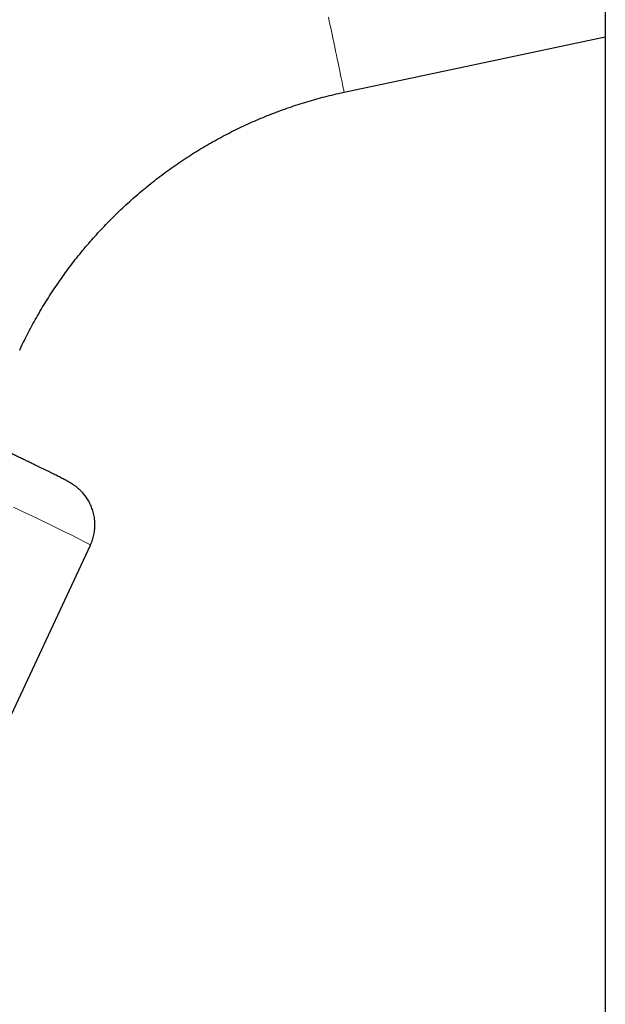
# Model space of a CAD drawing. Header units: millimetres. Extents: x 8 to 1010, y 12 to 2700.
# Tile 50 of 68: x 87 to 123, y 2452 to 2513. Entities that reach past the tile are written whole.
import ezdxf

# ---------------------------------------------------------------- set-up
doc = ezdxf.new("R2010")
doc.units = ezdxf.units.MM

msp = doc.modelspace()

# ---------------------------------------------------------------- linework, layer by layer
at = {"color": 7, "linetype": 'Continuous', "lineweight": 30}
for p, q in [((123.3, 2573.097), (123.3, 1784.837)), ((106.989, 2508.946), (123.3, 2512.413)), ((81.852, 2460.712), (91.149, 2480.65))]:
    msp.add_line(p, q, dxfattribs=at)
at = {"color": 8, "linetype": 'Continuous', "lineweight": 0, "flags": 128}
for points in [[(106.017, 2513.627), (106.087, 2513.291), (106.156, 2512.966), (106.222, 2512.652), (106.285, 2512.35), (106.346, 2512.059), (106.405, 2511.78), (106.46, 2511.514), (106.514, 2511.26), (106.564, 2511.018), (106.612, 2510.789), (106.657, 2510.573), (106.7, 2510.37), (106.739, 2510.179), (106.776, 2510.002), (106.81, 2509.839), (106.841, 2509.689), (106.869, 2509.552), (106.894, 2509.429), (106.916, 2509.32), (106.936, 2509.225), (106.952, 2509.144), (106.966, 2509.076), (106.976, 2509.023), (106.984, 2508.983), (106.988, 2508.958), (106.99, 2508.946), (106.989, 2508.946)], [(86.73, 2492.844), (86.736, 2492.837), (86.736, 2492.836)], [(91.149, 2480.65), (91.149, 2480.651), (91.14, 2480.661), (91.112, 2480.68), (91.065, 2480.708), (91, 2480.745), (90.916, 2480.79), (90.813, 2480.844), (90.692, 2480.907), (90.552, 2480.978), (90.394, 2481.058), (90.218, 2481.146), (90.024, 2481.242), (89.812, 2481.347), (89.582, 2481.46), (89.334, 2481.581), (89.069, 2481.711), (88.787, 2481.848), (88.487, 2481.993), (88.171, 2482.146), (87.838, 2482.307), (87.488, 2482.475), (87.123, 2482.651), (86.741, 2482.834), (86.344, 2483.025)]]:
    msp.add_lwpolyline(points, dxfattribs=at)
at = {"color": 7, "linetype": 'Continuous', "lineweight": 30}
for points, knots in [([(98.257, 2550.028), (98.071, 2549.988), (97.587, 2549.884), (96.808, 2549.706), (95.921, 2549.492), (95.037, 2549.267), (94.156, 2549.03), (93.278, 2548.782), (92.403, 2548.523), (91.531, 2548.252), (90.663, 2547.97), (89.799, 2547.677), (88.939, 2547.374), (88.082, 2547.059), (87.23, 2546.733), (86.382, 2546.396), (85.539, 2546.048), (84.7, 2545.689), (83.865, 2545.32), (83.036, 2544.94), (82.211, 2544.55), (81.391, 2544.148), (80.577, 2543.737), (79.768, 2543.315), (78.965, 2542.882), (78.167, 2542.439), (77.375, 2541.986), (76.589, 2541.523), (75.808, 2541.05), (75.034, 2540.567), (74.267, 2540.074), (73.505, 2539.571), (72.75, 2539.058), (72.002, 2538.536), (71.261, 2538.004), (70.526, 2537.463), (69.799, 2536.912), (69.079, 2536.352), (68.365, 2535.783), (67.66, 2535.204), (66.962, 2534.617), (66.271, 2534.02), (65.588, 2533.415), (64.913, 2532.801), (64.246, 2532.179), (63.587, 2531.548), (62.936, 2530.908), (62.293, 2530.261), (61.659, 2529.605), (61.033, 2528.941), (60.416, 2528.269), (59.807, 2527.589), (59.208, 2526.901), (58.617, 2526.206), (58.035, 2525.503), (57.462, 2524.793), (56.899, 2524.075), (56.344, 2523.35), (55.799, 2522.618), (55.264, 2521.88), (54.738, 2521.134), (54.222, 2520.382), (53.715, 2519.623), (53.218, 2518.857), (52.731, 2518.086), (52.254, 2517.308), (51.787, 2516.524), (51.33, 2515.734), (50.884, 2514.939), (50.447, 2514.137), (50.021, 2513.33), (49.606, 2512.518), (49.2, 2511.701), (48.891, 2511.056), (48.717, 2510.683), (48.671, 2510.587)], [0, 0, 0, 0, 0.008713, 0.022606, 0.036499, 0.050392, 0.064285, 0.078178, 0.092071, 0.105964, 0.119857, 0.13375, 0.147643, 0.161536, 0.175429, 0.189322, 0.203215, 0.217108, 0.231001, 0.244894, 0.258787, 0.27268, 0.286573, 0.300466, 0.314359, 0.328252, 0.342145, 0.356038, 0.369931, 0.383824, 0.397717, 0.41161, 0.425503, 0.439396, 0.453289, 0.467182, 0.481075, 0.494968, 0.508861, 0.522753, 0.536646, 0.550539, 0.564432, 0.578325, 0.592218, 0.606111, 0.620004, 0.633897, 0.64779, 0.661683, 0.675576, 0.689469, 0.703362, 0.717255, 0.731148, 0.745041, 0.758934, 0.772827, 0.786719, 0.800612, 0.814505, 0.828398, 0.842291, 0.856184, 0.870077, 0.88397, 0.897863, 0.911756, 0.925649, 0.939542, 0.953435, 0.967327, 0.98122, 0.995113, 1, 1, 1, 1]), ([(86.736, 2492.836), (86.769, 2492.907), (86.885, 2493.153), (87.09, 2493.572), (87.356, 2494.091), (87.633, 2494.604), (87.92, 2495.112), (88.217, 2495.614), (88.525, 2496.109), (88.842, 2496.599), (89.169, 2497.081), (89.506, 2497.558), (89.852, 2498.027), (90.207, 2498.489), (90.572, 2498.944), (90.946, 2499.392), (91.328, 2499.832), (91.72, 2500.264), (92.12, 2500.688), (92.528, 2501.104), (92.945, 2501.512), (93.37, 2501.912), (93.803, 2502.302), (94.244, 2502.684), (94.692, 2503.057), (95.148, 2503.421), (95.611, 2503.776), (96.081, 2504.121), (96.557, 2504.457), (97.041, 2504.783), (97.531, 2505.1), (98.027, 2505.406), (98.529, 2505.703), (99.037, 2505.989), (99.551, 2506.265), (100.07, 2506.53), (100.594, 2506.785), (101.124, 2507.03), (101.658, 2507.264), (102.197, 2507.487), (102.74, 2507.699), (103.287, 2507.9), (103.839, 2508.09), (104.394, 2508.269), (104.952, 2508.437), (105.514, 2508.594), (106.079, 2508.739), (106.571, 2508.855), (106.875, 2508.921), (106.989, 2508.946)], [0, 0, 0, 0, 0.0087131, 0.0304513, 0.0521899, 0.0739285, 0.095667, 0.1174055, 0.139144, 0.1608824, 0.1826208, 0.2043593, 0.2260976, 0.247836, 0.2695743, 0.2913127, 0.313051, 0.3347892, 0.3565275, 0.3782657, 0.4000039, 0.421742, 0.4434802, 0.4652183, 0.4869564, 0.5086945, 0.5304325, 0.5521705, 0.5739085, 0.5956465, 0.6173844, 0.6391224, 0.6608603, 0.6825981, 0.704336, 0.7260738, 0.7478116, 0.7695494, 0.7912872, 0.813025, 0.8347627, 0.8565004, 0.8782382, 0.8999758, 0.9217135, 0.9434512, 0.9651888, 0.9869265, 1, 1, 1, 1]), ([(91.148, 2480.65), (91.154, 2480.662), (91.188, 2480.73), (91.238, 2480.858), (91.299, 2481.033), (91.348, 2481.211), (91.386, 2481.391), (91.412, 2481.57), (91.427, 2481.75), (91.432, 2481.929), (91.426, 2482.106), (91.41, 2482.281), (91.384, 2482.453), (91.349, 2482.622), (91.304, 2482.786), (91.251, 2482.946), (91.19, 2483.1), (91.122, 2483.248), (91.048, 2483.388), (90.969, 2483.521), (90.886, 2483.644), (90.803, 2483.758), (90.719, 2483.86), (90.639, 2483.952), (90.562, 2484.032), (90.49, 2484.103), (90.423, 2484.164), (90.36, 2484.219), (90.301, 2484.267), (90.247, 2484.309), (90.196, 2484.348), (90.147, 2484.383), (90.1, 2484.415), (90.056, 2484.445), (90.011, 2484.474), (89.967, 2484.502), (89.922, 2484.529), (89.874, 2484.558), (89.819, 2484.589), (89.752, 2484.627), (89.666, 2484.673), (89.566, 2484.726), (89.455, 2484.784), (89.339, 2484.844), (89.215, 2484.907), (89.08, 2484.975), (88.938, 2485.046), (88.788, 2485.12), (88.63, 2485.198), (88.463, 2485.281), (88.286, 2485.367), (88.101, 2485.458), (87.906, 2485.553), (87.701, 2485.653), (87.488, 2485.756), (87.265, 2485.864), (87.033, 2485.977), (86.792, 2486.093), (86.541, 2486.214), (86.282, 2486.339), (86.013, 2486.468), (85.736, 2486.601), (85.45, 2486.738), (85.155, 2486.879), (84.852, 2487.024), (84.541, 2487.172), (84.221, 2487.325), (83.893, 2487.481), (83.557, 2487.641), (83.213, 2487.805), (82.861, 2487.972), (82.502, 2488.143), (82.135, 2488.317), (81.761, 2488.495), (81.38, 2488.675), (80.992, 2488.859), (80.597, 2489.046), (80.195, 2489.236), (79.787, 2489.429), (79.372, 2489.625), (78.952, 2489.824), (78.525, 2490.025), (78.093, 2490.229), (77.655, 2490.435), (77.212, 2490.644), (76.764, 2490.855), (76.31, 2491.069), (75.852, 2491.285), (75.389, 2491.502), (74.922, 2491.722), (74.45, 2491.944), (73.975, 2492.167), (73.495, 2492.392), (73.012, 2492.619), (72.526, 2492.847), (72.036, 2493.077), (71.544, 2493.307), (71.048, 2493.54), (70.55, 2493.773), (70.05, 2494.007), (69.548, 2494.242), (69.043, 2494.478), (68.537, 2494.715), (68.03, 2494.952), (67.521, 2495.19), (67.011, 2495.428), (66.501, 2495.666), (65.989, 2495.905), (65.478, 2496.143), (64.966, 2496.382), (64.454, 2496.621), (63.943, 2496.859), (63.432, 2497.097), (62.921, 2497.335), (62.412, 2497.572), (61.904, 2497.808), (61.397, 2498.044), (60.892, 2498.279), (60.388, 2498.513), (59.887, 2498.745), (59.388, 2498.977), (58.891, 2499.208), (58.397, 2499.437), (57.906, 2499.665), (57.418, 2499.891), (56.933, 2500.116), (56.452, 2500.338), (55.975, 2500.56), (55.501, 2500.779), (55.031, 2500.996), (54.566, 2501.211), (54.106, 2501.424), (53.65, 2501.634), (53.199, 2501.843), (52.753, 2502.048), (52.312, 2502.251), (51.877, 2502.452), (51.448, 2502.65), (51.024, 2502.845), (50.607, 2503.037), (50.195, 2503.226), (49.79, 2503.412), (49.392, 2503.595), (49, 2503.775), (48.616, 2503.951), (48.238, 2504.125), (47.868, 2504.294), (47.505, 2504.46), (47.149, 2504.623), (46.801, 2504.782), (46.461, 2504.937), (46.129, 2505.089), (45.805, 2505.236), (45.489, 2505.38), (45.182, 2505.52), (44.883, 2505.656), (44.593, 2505.787), (44.311, 2505.915), (44.039, 2506.038), (43.775, 2506.157), (43.52, 2506.272), (43.274, 2506.383), (43.038, 2506.489), (42.81, 2506.591), (42.592, 2506.689), (42.384, 2506.782), (42.184, 2506.871), (41.994, 2506.955), (41.814, 2507.035), (41.643, 2507.11), (41.481, 2507.181), (41.328, 2507.248), (41.184, 2507.311), (41.049, 2507.369), (40.922, 2507.423), (40.801, 2507.474), (40.686, 2507.523), (40.57, 2507.57), (40.465, 2507.612), (40.377, 2507.645), (40.309, 2507.67), (40.254, 2507.689), (40.201, 2507.707), (40.148, 2507.724), (40.094, 2507.741), (40.038, 2507.757), (39.98, 2507.772), (39.917, 2507.787), (39.85, 2507.802), (39.776, 2507.817), (39.696, 2507.831), (39.607, 2507.844), (39.509, 2507.855), (39.399, 2507.863), (39.278, 2507.868), (39.146, 2507.868), (39.002, 2507.861), (38.849, 2507.846), (38.69, 2507.822), (38.528, 2507.788), (38.364, 2507.745), (38.201, 2507.691), (38.039, 2507.627), (37.88, 2507.554), (37.726, 2507.471), (37.576, 2507.379), (37.431, 2507.278), (37.292, 2507.169), (37.154, 2507.047), (37.021, 2506.912), (36.892, 2506.765), (36.774, 2506.61), (36.668, 2506.45), (36.576, 2506.292), (36.524, 2506.184), (36.5, 2506.134)], [0, 0, 0, 0, 0.000426, 0.002457, 0.004472, 0.006472, 0.008458, 0.010428, 0.012383, 0.014323, 0.016247, 0.018155, 0.020047, 0.02192, 0.023775, 0.025609, 0.027418, 0.029201, 0.030949, 0.032656, 0.03431, 0.035897, 0.037403, 0.03882, 0.040149, 0.041399, 0.04259, 0.043744, 0.044889, 0.046048, 0.047246, 0.048512, 0.049881, 0.051393, 0.053094, 0.055047, 0.057332, 0.060071, 0.063456, 0.067851, 0.074172, 0.081884, 0.088894, 0.095479, 0.10246, 0.109149, 0.115669, 0.122085, 0.128431, 0.134728, 0.14099, 0.147224, 0.153437, 0.159634, 0.165818, 0.171992, 0.178157, 0.184315, 0.190467, 0.196614, 0.202757, 0.208896, 0.215032, 0.221166, 0.227297, 0.233426, 0.239553, 0.245678, 0.251802, 0.257925, 0.264047, 0.270168, 0.276288, 0.282407, 0.288525, 0.294643, 0.30076, 0.306876, 0.312992, 0.319108, 0.325223, 0.331338, 0.337453, 0.343567, 0.349681, 0.355794, 0.361907, 0.368021, 0.374133, 0.380246, 0.386359, 0.392471, 0.398583, 0.404695, 0.410807, 0.416919, 0.423031, 0.429143, 0.435254, 0.441366, 0.447477, 0.453589, 0.4597, 0.465811, 0.471922, 0.478034, 0.484145, 0.490256, 0.496367, 0.502478, 0.508589, 0.514701, 0.520812, 0.526923, 0.533034, 0.539145, 0.545257, 0.551368, 0.557479, 0.563591, 0.569702, 0.575814, 0.581925, 0.588037, 0.594149, 0.600261, 0.606373, 0.612485, 0.618597, 0.62471, 0.630822, 0.636935, 0.643048, 0.649161, 0.655275, 0.661388, 0.667502, 0.673616, 0.679731, 0.685846, 0.691961, 0.698077, 0.704193, 0.71031, 0.716427, 0.722545, 0.728663, 0.734782, 0.740902, 0.747023, 0.753145, 0.759268, 0.765392, 0.771518, 0.777645, 0.783774, 0.789905, 0.796039, 0.802175, 0.808314, 0.814457, 0.820604, 0.826755, 0.832913, 0.839077, 0.84525, 0.851433, 0.857629, 0.86384, 0.870071, 0.876327, 0.882617, 0.888952, 0.895349, 0.901838, 0.908464, 0.915318, 0.922595, 0.930867, 0.936717, 0.940076, 0.942952, 0.945338, 0.947356, 0.9491, 0.95064, 0.95203, 0.953315, 0.954533, 0.955719, 0.956901, 0.958102, 0.95935, 0.960672, 0.962089, 0.963612, 0.965238, 0.966953, 0.968735, 0.970563, 0.972422, 0.974302, 0.976195, 0.978097, 0.980007, 0.98192, 0.983837, 0.985757, 0.987678, 0.989814, 0.991936, 0.994038, 0.996121, 0.998187, 1, 1, 1, 1])]:
    msp.add_open_spline(points, degree=3, knots=knots, dxfattribs=at)

doc.saveas('drawing.dxf')
